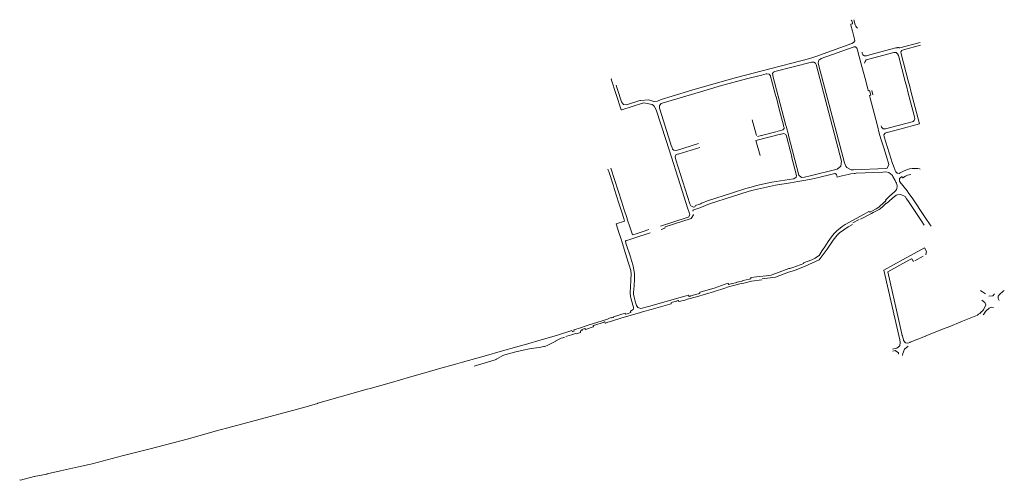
# Model space of a CAD drawing. Extents: x 97501 to 109728, y 463571 to 471596.
# Tile 1 of 25: x 98716 to 100183, y 464422 to 465109. Entities that reach past the tile are written whole.
import ezdxf

# ---------------------------------------------------------------- set-up
doc = ezdxf.new("R2010")
doc.units = 0
doc.layers.add('107 Goten', color=9, linetype='Continuous', lineweight=20, true_color=0xc0c0c0)

msp = doc.modelspace()

# ---------------------------------------------------------------- linework, layer by layer
at = {"layer": '107 Goten'}
for points in [[(99955.8, 465106), (99955.8, 465106), (99956.5, 465103.4), (99956.5, 465102.9), (99956.4, 465102.7), (99956.1, 465102.6), (99954.4, 465102.1), (99954.4, 465102.1), (99954.1, 465101.9), (99954.1, 465101.9), (99953.9, 465101.5), (99953.9, 465101.5), (99954.1, 465100.7), (99954.1, 465100.7), (99956.6, 465091.4), (99959.1, 465081.7), (99959.4, 465080.2), (99959.4, 465080.2), (99959.4, 465080.2)], [(99954.6, 465108.1), (99954.7, 465108), (99954.7, 465108), (99955.3, 465107.1), (99955.8, 465106)], [(99964, 465096.2), (99962.4, 465097.6), (99961.3, 465099.2), (99960.6, 465101), (99958.6, 465108.6)], [(99959.4, 465080.3), (99959.7, 465077.1), (99958, 465074.6), (99955.6, 465073.3), (99955.6, 465073.3), (99901.9, 465053.9), (99896, 465051.7), (99893.1, 465050.9), (99893.1, 465050.9), (99866, 465043.9), (99866, 465043.9), (99835.2, 465035.8), (99783.6, 465022.3), (99783.6, 465022.3), (99742.9, 465011.1), (99742.9, 465011.1), (99717, 465003.4), (99717, 465003.4), (99717, 465003.4)], [(100057.4, 465074.6), (100026.8, 465066.5), (100026.8, 465066.5)], [(100056.3, 464953.4), (100056.3, 464953.5), (100043.5, 465002.1), (100041.7, 465009.1), (100039.5, 465017.7), (100039.5, 465017.7), (100028.9, 465057.8), (100028.9, 465057.8), (100028.4, 465060.9), (100029.8, 465062.8), (100032.2, 465063.9), (100057.9, 465070.6), (100057.9, 465070.6)], [(99906.5, 465048.2), (99909.4, 465050.5), (99909.4, 465050.5), (99909.7, 465050.6), (99909.7, 465050.6), (99957.3, 465067.9), (99958.3, 465068.2), (99960.7, 465068.2), (99962.5, 465066.8), (99963.6, 465065.6)], [(99963.3, 465065.3), (99964, 465063.2), (99968.9, 465044.2), (99968.9, 465044.2), (99975.1, 465020.8), (99975.1, 465020.8), (99979.1, 465005.5), (99979.1, 465005.5), (99979.6, 465003.8), (99979.8, 465002.9), (99980, 465002.8), (99981.7, 465003.3), (99983.6, 464996.2), (99981.8, 464995.7), (99981.7, 464995.6), (99981.8, 464995.6), (99982.7, 464991.9), (99982.7, 464991.9), (99988.6, 464969.3), (99988.6, 464969.3), (99993.6, 464950.3), (99996.4, 464939.4), (99996.4, 464939.4), (99998.8, 464931.3), (99998.8, 464931.3), (100003.1, 464917.8), (100007.1, 464904.7), (100010.7, 464892.9), (100008.1, 464887.5)], [(99971.1, 465058.5), (99971.1, 465058.5), (99970.7, 465060.1), (99970.7, 465060.1)], [(99977.1, 465054.9), (99974.1, 465054.9), (99972, 465056.4), (99971.1, 465058.3)], [(99974.4, 465043.6), (99975.1, 465046.4), (99976.7, 465048.6), (99978.8, 465049.3), (100017.9, 465059.6), (100021.3, 465059.8), (100023.4, 465057.9), (100024.8, 465055.5), (100035.1, 465016.5), (100037.3, 465008), (100039.1, 465001.1), (100039.1, 465001.1), (100048.9, 464963.8), (100048.9, 464963.7), (100049.3, 464961.1), (100048.5, 464958.6), (100046.6, 464956.9), (100046.6, 464956.9), (100045.2, 464956.4), (100045.2, 464956.4), (100005.4, 464945.9), (100002.1, 464946), (99999.7, 464948.7), (99999, 464950.7)], [(99985.9, 465057.2), (99980.2, 465055.7), (99977.1, 465054.9), (99977.1, 465054.9)], [(99987.8, 465057.7), (99985.9, 465057.2)], [(99998.8, 465060.6), (99987.8, 465057.7)], [(100000.7, 465061.1), (99998.8, 465060.6)], [(100011.7, 465064), (100000.7, 465061.1)], [(100013.6, 465064.5), (100011.7, 465064)], [(100021.1, 465066.5), (100013.6, 465064.5)], [(100026.8, 465066.5), (100025.7, 465066.5), (100025.7, 465067.2), (100025.7, 465067.3), (100025.6, 465067.3), (100023.8, 465067.3), (100023.7, 465067.2), (100023.7, 465066.6), (100021.4, 465066.5), (100021.3, 465066.5), (100021.1, 465066.5)], [(99841, 465031.3), (99841, 465031.3), (99895.3, 465045.5), (99895.3, 465045.5), (99899, 465045.4), (99899, 465045.4), (99899, 465045.4)], [(99899, 465045.4), (99901.3, 465043.7), (99901.3, 465043.7), (99902.1, 465042.1), (99940.3, 464897.8), (99939.3, 464890.5), (99939.3, 464890.5), (99933.4, 464885.7)], [(99954.3, 464885), (99948.1, 464888.3), (99946.4, 464890.6), (99946.4, 464890.6), (99944.4, 464895.1), (99905.6, 465041.8), (99905.6, 465041.8), (99905.1, 465044.4), (99905.1, 465044.4), (99906.4, 465048.2), (99906.4, 465048.2), (99906.5, 465048.2)], [(99669.2, 464981.1), (99671.6, 464983.5), (99671.6, 464983.5), (99673, 464984), (99673, 464984), (99743.4, 465005.3), (99757.7, 465009.5), (99798.5, 465020.3), (99820.9, 465026.1)], [(99820.9, 465026.1), (99828, 465028), (99828, 465028), (99828.6, 465028.1), (99832.3, 465027.3)], [(99832.3, 465027.3), (99832.4, 465027.3), (99832.4, 465027.3), (99834.2, 465025.2), (99834.5, 465024), (99835.4, 465020.7), (99841.9, 464996.3), (99841.9, 464996.3)], [(99880.5, 464873.6), (99876.7, 464877), (99876.7, 464877), (99861.2, 464935.9), (99860.9, 464937.2), (99860.9, 464937.2), (99857.6, 464949.9), (99857.6, 464949.9), (99857.2, 464951.1), (99851.1, 464974), (99837.8, 465024.9), (99837.6, 465026.1), (99837.5, 465028.6), (99838.8, 465030.4), (99840.7, 465031.4)], [(99597.7, 465020.4), (99597, 465020.2), (99597, 465020.1), (99611.6, 464974.2)], [(99605.8, 465006.3), (99604.2, 465011.3)], [(99606.3, 465004.7), (99605.8, 465006.3)], [(99612.2, 464986.3), (99612.2, 464986.3), (99612.2, 464986.3), (99606.4, 465004.6)], [(99717, 465003.4), (99687.9, 464994.6)], [(99986.9, 464996.5), (99985.2, 465003)], [(99615.5, 464982.2), (99615.4, 464982.2), (99615.4, 464982.2), (99612.2, 464986.2), (99612.2, 464986.3)], [(99612.9, 464974.5), (99643.4, 464984.2)], [(99639.5, 464988), (99619.7, 464981.7), (99615.5, 464982.2)], [(99653.2, 464989.2), (99653.2, 464989.3), (99653.1, 464989.3), (99640.5, 464988.3), (99640.5, 464988.3), (99639.5, 464988)], [(99643.4, 464984.2), (99644.1, 464984.4), (99644.1, 464984.4), (99645.7, 464984.7), (99645.7, 464984.7), (99657.9, 464982.2)], [(99660.3, 464986.7), (99659.1, 464987.1), (99653.2, 464989.2)], [(99657.9, 464982.2), (99658, 464982.2), (99658.7, 464981.7), (99659.5, 464981.3), (99659.5, 464981.3), (99661.2, 464979.7)], [(99687.9, 464994.6), (99687.9, 464994.6), (99671.5, 464989.5), (99666.2, 464987), (99661, 464986.5), (99661, 464986.5), (99660.3, 464986.7)], [(99841.9, 464996.3), (99842.4, 464994)], [(99842.4, 464994), (99842.5, 464994), (99842.5, 464994), (99847.9, 464973.1), (99847.9, 464973.1), (99853.6, 464951.6), (99853.9, 464950.2), (99854.2, 464949), (99854.2, 464949), (99854.5, 464948), (99854.5, 464946.6), (99854.5, 464946.6)], [(99611.6, 464974.2), (99611.6, 464974.2), (99611.8, 464974.1), (99612.9, 464974.5)], [(99661.2, 464979.7), (99661.2, 464979.7), (99664, 464974.3), (99678.2, 464929.9)], [(99669.8, 464973.6), (99669.8, 464973.7), (99669.8, 464973.7), (99668.8, 464976.8), (99669.1, 464981), (99669.1, 464981), (99669.2, 464981.1)], [(99687, 464919.6), (99669.8, 464973.6)], [(99813.2, 464936.1), (99813.2, 464936.1), (99807.2, 464959.4), (99807.2, 464959.4)], [(100056.3, 464953.4), (100026.8, 464945.6)], [(99849.1, 464938), (99812.6, 464928.7)], [(99842.2, 464941.7), (99842.2, 464941.7), (99821.1, 464936.3), (99821.1, 464936.3)], [(99854.5, 464946.6), (99852.6, 464944.3), (99849, 464943.4), (99847.7, 464943.1), (99847.7, 464943.1), (99843.2, 464941.9), (99843.2, 464941.9)], [(99849.6, 464938.1), (99850.3, 464938.2), (99850.3, 464938.2), (99854, 464939.2), (99854, 464939.2), (99857.3, 464937.5), (99857.6, 464936.4), (99857.9, 464935), (99864.5, 464910.3), (99865.4, 464906.6)], [(100021.8, 464881), (100021.8, 464881), (100021, 464882.1), (100020.2, 464883.8), (100017.6, 464890.7), (100017.6, 464890.7), (100016.1, 464894.2), (100016.1, 464894.2), (100015.8, 464894.5), (100003.6, 464934.1), (100003.2, 464936.9), (100005.2, 464939.4), (100007.9, 464940.8)], [(100008.1, 464940.6), (100026.8, 464945.6)], [(99678.2, 464929.9), (99683.1, 464914.6)], [(99727.2, 464924), (99727.2, 464924), (99694.2, 464913.9), (99694.2, 464913.9), (99690.1, 464914), (99688.5, 464915.5), (99687.1, 464919.6), (99687, 464919.6)], [(99812.3, 464928.7), (99818.8, 464906.1)], [(99819, 464935.8), (99815, 464934.6)], [(99820.6, 464936.2), (99820.6, 464936.2), (99819, 464935.8)], [(99683.1, 464914.6), (99699.6, 464863), (99711.3, 464826.7), (99711.3, 464826.7), (99712.5, 464823)], [(99696.6, 464908.4), (99696.6, 464908.4), (99696.6, 464908.4), (99729, 464918.4), (99729, 464918.4)], [(99693.3, 464900), (99693.2, 464900.1), (99692.6, 464902), (99692.2, 464904.3), (99693.1, 464907.3), (99696.6, 464908.5)], [(99714.3, 464834.2), (99693.3, 464900)], [(99865.4, 464906.6), (99865.4, 464906.6), (99865.4, 464906.6), (99865.9, 464904.9), (99865.5, 464904.8), (99865.4, 464904.6), (99865.4, 464904.6)], [(99865.4, 464904.6), (99872.8, 464876.6), (99872.8, 464876.6), (99872.9, 464876), (99872.4, 464874.2), (99872.4, 464874.2), (99872.4, 464874.1)], [(99592, 464886.1), (99592, 464886.1), (99592.6, 464884.3)], [(99592.6, 464884.3), (99593.3, 464882.3)], [(99593.3, 464882.3), (99600.3, 464860.9)], [(99630.5, 464788.6), (99628.6, 464787.9), (99625.2, 464798.3), (99625.2, 464798.3), (99621, 464811.3), (99621, 464811.3), (99620.7, 464812.3), (99615.9, 464827), (99612.8, 464836.8), (99612.8, 464836.8), (99596.4, 464887.6), (99596.4, 464887.6)], [(99933.4, 464885.7), (99933.4, 464885.7), (99893.2, 464875.9), (99893.2, 464875.9), (99885, 464874.2), (99885, 464874.2), (99880.6, 464873.6), (99880.5, 464873.6)], [(99920.1, 464877.1), (99929.9, 464879.5)], [(99929.9, 464879.5), (99930.4, 464879.6), (99932.5, 464878.1), (99932.5, 464878.1), (99933.6, 464874.2), (99933.7, 464874.1), (99933.7, 464874.1)], [(99940.4, 464875.8), (99941.1, 464876), (99941.1, 464876), (99941.2, 464876), (99941.2, 464876), (99949.9, 464878.2), (99949.9, 464878.2), (99953.9, 464879), (99958.9, 464879.5), (99960.4, 464879.6)], [(100008.1, 464887.5), (100008.1, 464887.5), (100008.1, 464887.5), (100005.9, 464886.9), (99958.1, 464884.8), (99958.1, 464884.8), (99954.3, 464885), (99954.3, 464885)], [(99960.4, 464879.6), (99961.9, 464879.7), (100001.8, 464881.5)], [(100001.8, 464881.5), (100005.9, 464881.7), (100005.9, 464881.7), (100010.4, 464881.1), (100010.4, 464881.1), (100015.5, 464877.1)], [(100057.3, 464886), (100056.4, 464886.3), (100056.4, 464886.3), (100053.8, 464886.8), (100053.8, 464886.8), (100049.2, 464887.1), (100049.2, 464887.1), (100045.3, 464886.9), (100045.3, 464886.9), (100041.4, 464886.3), (100041.4, 464886.3), (100037.4, 464885.1), (100037.4, 464885.1), (100033.6, 464883.2), (100027.5, 464880.3), (100025.8, 464879.6), (100024.1, 464879.7), (100023, 464880), (100021.8, 464881)], [(99872.4, 464874.1), (99869.1, 464871.7), (99869.1, 464871.7), (99868.7, 464871.6), (99868.7, 464871.6), (99836.4, 464866.4), (99836.4, 464866.4), (99813.5, 464861.4), (99813.5, 464861.4), (99805.4, 464859.2), (99797.6, 464857), (99790, 464854.6), (99790, 464854.6), (99786.8, 464853.6), (99776.2, 464850.2)], [(99815, 464856.3), (99815, 464856.3), (99815, 464856.3), (99841.7, 464861.9), (99841.7, 464861.9), (99864.2, 464865.6)], [(99864.2, 464865.6), (99875.1, 464867.4)], [(99875.1, 464867.4), (99887, 464869.3), (99894.9, 464870.9), (99908.4, 464874.2)], [(99908.4, 464874.2), (99908.4, 464874.2), (99908.4, 464874.2), (99909.6, 464874.5)], [(99920.1, 464877.1), (99909.6, 464874.5)], [(99940.4, 464875.8), (99933.6, 464874.2)], [(100015.5, 464877.1), (100015.5, 464877.1), (100015.8, 464876.7), (100016.7, 464874.8), (100016.7, 464874.8), (100020.1, 464868.8), (100020.7, 464867.6)], [(100021.2, 464866.6), (100022, 464865.2), (100022.9, 464861.2), (100022.8, 464859.3), (100022.7, 464858), (100022.4, 464856.9), (100021.9, 464855.5), (100021.1, 464854.3), (100020, 464853.2)], [(100020.7, 464867.6), (100021.2, 464866.6)], [(100045.1, 464843.4), (100045.1, 464843.4), (100040.6, 464849.6), (100040.6, 464849.6), (100037.8, 464853.4), (100037.8, 464853.4), (100027.2, 464866.8), (100026.8, 464867.3), (100026.5, 464867.9), (100026.4, 464868.6), (100026.4, 464868.6), (100026.6, 464871.9), (100030.3, 464875.1), (100031.1, 464873.1), (100031.2, 464873), (100031.3, 464873), (100035.4, 464875.3), (100035.4, 464875.3), (100038.4, 464877.1), (100043.3, 464878.2)], [(99600.3, 464860.9), (99601.5, 464857)], [(99601.5, 464857), (99608.4, 464835.3), (99608.4, 464835.3), (99608.4, 464835.3)], [(99776.2, 464850.2), (99741.8, 464839.4), (99741.8, 464839.4), (99731.7, 464835), (99731.7, 464835), (99729.8, 464834.1)], [(99731.5, 464829.2), (99731.7, 464829.3), (99731.7, 464829.3), (99743.3, 464834.4), (99777.6, 464845.2), (99788.7, 464848.7), (99802.4, 464852.9), (99806.6, 464854.1), (99806.6, 464854.1), (99815, 464856.3)], [(100020, 464853.2), (100020, 464853.2), (100018.3, 464851.8), (100018.3, 464851.8), (100012.2, 464846.1), (100006, 464840.3), (100006, 464840.3), (100005.5, 464839.8), (100005.5, 464839.7), (100005.5, 464839.7)], [(99608.4, 464835.3), (99608.9, 464833.8), (99608.9, 464833.8)], [(100003.7, 464837.3), (100003.6, 464837.3), (100003.5, 464837.2), (100003.4, 464836.9), (100003, 464836.4), (99996.1, 464829.6), (99994.4, 464828.4), (99991.7, 464826.9), (99985.3, 464823.5), (99982.7, 464822.3), (99982.1, 464822), (99982.1, 464822), (99981.9, 464822.1), (99981, 464822.7), (99980.9, 464822.7), (99973.9, 464819)], [(99984.8, 464819.8), (99987.4, 464821.2), (99992.3, 464823.7), (99992.3, 464823.7), (99996.1, 464825.8), (99996.1, 464825.8), (99997.9, 464827), (99997.9, 464827), (100001.8, 464830.4), (100001.8, 464830.4), (100006.4, 464835.1), (100006.9, 464834.6), (100007.1, 464834.6), (100015.3, 464842), (100021.7, 464847), (100023.5, 464847.9), (100023.5, 464847.9)], [(100005.5, 464839.7), (100006.1, 464839), (100006.1, 464838.7), (100004.4, 464837.2), (100004.1, 464837.1), (100003.7, 464837.3), (100003.7, 464837.3)], [(100023.5, 464847.9), (100028.6, 464848.4), (100028.6, 464848.4), (100034.9, 464845.2), (100037, 464841.9)], [(100037, 464841.9), (100038.7, 464839.3), (100038.7, 464839.3)], [(100038.7, 464839.3), (100058.5, 464809.5)], [(100045.1, 464843.4), (100064.8, 464813.8)], [(99608.9, 464833.8), (99612.6, 464822), (99612.6, 464822), (99615.7, 464812.4)], [(99712.5, 464823), (99714, 464818.1), (99712, 464814.6), (99712, 464814.6), (99710.2, 464814)], [(99729.8, 464834.1), (99729, 464833.8), (99722.5, 464831.7), (99722.4, 464831.6), (99721.7, 464829.6), (99719.6, 464829.1), (99717.4, 464830.1), (99715.5, 464831.5), (99714.3, 464834.2), (99714.3, 464834.2)], [(99719.2, 464823.2), (99719.2, 464823.2), (99719.3, 464823.3), (99718.8, 464825), (99730.4, 464828.8), (99730.4, 464828.8), (99731.5, 464829.2)], [(99616.4, 464810.3), (99617, 464808.5), (99604.4, 464804.4), (99604.4, 464804.3), (99608.4, 464791.5), (99608.4, 464791.5), (99611.2, 464782.9), (99613.7, 464775), (99616.3, 464766.6), (99616.3, 464766.6), (99622.3, 464747.4), (99622.3, 464747.4), (99624.8, 464739.7), (99625.4, 464737.8), (99625.7, 464736.6), (99625.7, 464736.6), (99626.2, 464735), (99626.4, 464733.5), (99626.7, 464730.7), (99626.7, 464727.2), (99626.4, 464723.7), (99626.4, 464723.7), (99625.6, 464707.7), (99625.3, 464704.4), (99625.3, 464704.4), (99625.2, 464701.5), (99625.2, 464701.5), (99625.6, 464696.2), (99625.6, 464696.2), (99626, 464694.1), (99626, 464694), (99627.5, 464688.9), (99627.5, 464688.9), (99629.2, 464683.5), (99630.2, 464680.4), (99630.2, 464680.3), (99630.2, 464678.9), (99630.2, 464678.9), (99630.2, 464678.9)], [(99615.7, 464812.4), (99615.7, 464812.4), (99615.7, 464812.4), (99616.4, 464810.3)], [(99710.2, 464814), (99670.2, 464801.2), (99670.2, 464801.2)], [(99671.7, 464796.3), (99671.7, 464796.2), (99671.8, 464796.2), (99675.4, 464797.3), (99676.9, 464797.8), (99677, 464797.9), (99677.4, 464800.1), (99716, 464812.4), (99716, 464812.5), (99719.5, 464818.1), (99719.5, 464818.1), (99719.5, 464818.2)], [(99973.9, 464819), (99945.6, 464803.4), (99941, 464800.7), (99933, 464793.9), (99929.1, 464790), (99925, 464785), (99920.4, 464778.2), (99915.3, 464770.4), (99911.4, 464764.5), (99906.6, 464757.4), (99904.4, 464755.6), (99900.9, 464753.2), (99895.9, 464750.8), (99883.5, 464746.4)], [(99957.1, 464805.8), (99966.4, 464810.9)], [(99968.2, 464811.4), (99984.8, 464819.8)], [(100058.5, 464809.5), (100058.5, 464809.4), (100063.1, 464802.3)], [(100073.4, 464801.2), (100072.2, 464803.1), (100072.2, 464803.1), (100064.8, 464813.8)], [(99653.2, 464795.8), (99643.3, 464792.7), (99643.3, 464792.7), (99634.1, 464789.7), (99634.1, 464789.7), (99630.5, 464788.6)], [(99833.7, 464724.2), (99841.8, 464725), (99861.1, 464732.4), (99870, 464734.8), (99885.8, 464741.2), (99906.6, 464751), (99918.6, 464766.5), (99927.9, 464780.3), (99933.5, 464787.5), (99936.9, 464790.9), (99949.9, 464799.9), (99956.5, 464803.3)], [(99619.4, 464774.3), (99618.4, 464777.4), (99618.2, 464778), (99618.3, 464778.5), (99618.4, 464778.9), (99618.6, 464779.3), (99619.2, 464779.5), (99621.6, 464780.3)], [(99621.6, 464780.3), (99632.1, 464783.7), (99655, 464790.9), (99655, 464790.9)], [(99625.5, 464755.1), (99619.4, 464774.3), (99619.4, 464774.3)], [(100063.8, 464768.6), (100063.8, 464768.6), (100063.7, 464768.7), (100032, 464751.3), (100032, 464751.3), (100003.3, 464735.6), (100003.2, 464735.5), (100021.1, 464657.2), (100021.1, 464657.2), (100027, 464631.6), (100027.7, 464628.2), (100026.8, 464622.8)], [(100065.5, 464758.5), (100065.7, 464758.5), (100065.7, 464758.6), (100066.7, 464763.4), (100066.7, 464763.4), (100063.8, 464768.6)], [(99626.1, 464753.1), (99625.5, 464755.1), (99625.5, 464755.1)], [(99629.2, 464743.4), (99626.1, 464753.1)], [(100040.5, 464750.4), (100008.9, 464732.9), (100025.5, 464660.4)], [(100040.5, 464750.4), (100044.4, 464752.5), (100044.9, 464752.4), (100046.9, 464748.8), (100046.9, 464748.8), (100047.7, 464748.6)], [(100049.1, 464749.4), (100061.7, 464756.3)], [(99631.5, 464721.7), (99631.5, 464722.4), (99631.8, 464728), (99631.8, 464728.1), (99631.8, 464730.4), (99631.8, 464730.4), (99629.8, 464741.5), (99629.2, 464743.4)], [(99883.6, 464746.4), (99883.5, 464746.4), (99883.5, 464746.3), (99883.8, 464745.4), (99867.8, 464739.4), (99863.1, 464737.7), (99862.5, 464738.1), (99862.5, 464738.1), (99861.6, 464738.1), (99861.6, 464738.1), (99847, 464732.5), (99838, 464729.1), (99838, 464729.1), (99835.3, 464728.1), (99828.4, 464727.1), (99817.7, 464726), (99817.7, 464726), (99813.6, 464725.5), (99804.9, 464724.4), (99804.8, 464724.3), (99804.8, 464724.2)], [(99630.4, 464700.8), (99630.3, 464702.6), (99630.5, 464706.4), (99631, 464712.6), (99631, 464712.6), (99631.5, 464721.7)], [(99802.4, 464722), (99802.4, 464722), (99793.8, 464719.9), (99792, 464719.5), (99792, 464719.5), (99791.9, 464719.4), (99792, 464719.2), (99786.6, 464717.8)], [(99794.4, 464716.2), (99806.1, 464719.1), (99821.6, 464721.1)], [(99804.8, 464724.2), (99804.8, 464724.2), (99805.2, 464722.8), (99805.2, 464722.8), (99804.9, 464722.3), (99802.9, 464721.8), (99802.9, 464721.8), (99802.5, 464722), (99802.4, 464722)], [(99821.8, 464722.7), (99833.7, 464724.2)], [(99697.8, 464688.5), (99697.8, 464688.5), (99700.3, 464689.3), (99706.7, 464690.9), (99706.7, 464690.9), (99710.9, 464692.1), (99723.9, 464695.6), (99723.9, 464695.6), (99750.8, 464703.6), (99750.8, 464703.6), (99753.5, 464704.6), (99760.5, 464706.8), (99760.5, 464706.8), (99766.4, 464708.8), (99771.5, 464710.4), (99779, 464712.4), (99788.5, 464714.8), (99794.4, 464716.2)], [(99771.4, 464715.8), (99771.4, 464715.8), (99771.2, 464715.8), (99766.6, 464714.3), (99766.6, 464714.3), (99750.3, 464708.6), (99730.9, 464702.9), (99728.8, 464702.4), (99728.8, 464702.4)], [(99775.5, 464715.1), (99775.2, 464715), (99775.2, 464715), (99772.3, 464714.1), (99771.8, 464714.3), (99771.4, 464715.8)], [(99784.1, 464717.2), (99775.5, 464715.1)], [(99786.6, 464717.8), (99786.4, 464717.8), (99784.3, 464717.3), (99784.3, 464717.3), (99784.1, 464717.2)], [(100154.8, 464699.9), (100154.8, 464699.9), (100154.8, 464700), (100150, 464703.1), (100147.4, 464704.8), (100147.3, 464704.9)], [(100173.6, 464696.3), (100173.6, 464696.3), (100173.7, 464696.7), (100173.9, 464697.1), (100174.3, 464697.9), (100174.7, 464698.6), (100175.3, 464699.3), (100181, 464704.2)], [(100181, 464704.2), (100181.1, 464704.3), (100182.6, 464705.2)], [(99636.7, 464679.9), (99634.9, 464682.6), (99634.9, 464682.6), (99634.9, 464682.6), (99634.4, 464684.3), (99634.4, 464684.3), (99632.9, 464689.1), (99631.1, 464695.3), (99630.5, 464697.5), (99630.4, 464699.3), (99630.4, 464700.8)], [(99712.4, 464698), (99712.3, 464698), (99708.9, 464697.1), (99706.8, 464696.5), (99652.8, 464681.2), (99641.2, 464678.4), (99636.9, 464679.7), (99636.7, 464679.9), (99636.7, 464679.9)], [(99688.5, 464687.6), (99694.6, 464689.4)], [(99694.6, 464689.4), (99694.9, 464689.5), (99696.9, 464690.1), (99697.3, 464689.9), (99697.3, 464689.9), (99697.4, 464689.8), (99697.7, 464688.6), (99697.8, 464688.5)], [(99715.6, 464697), (99715.3, 464696.9), (99715.3, 464696.9), (99713.3, 464696.4), (99713.3, 464696.4), (99712.8, 464696.6), (99712.5, 464698), (99712.4, 464698), (99712.4, 464698)], [(99726.6, 464699.9), (99715.6, 464697)], [(99728.8, 464702.4), (99728.8, 464702.4), (99728.8, 464702.3), (99729.1, 464701), (99728.8, 464700.5), (99728.8, 464700.5), (99726.8, 464700), (99726.6, 464699.9)], [(100151.6, 464676.5), (100155.2, 464683.8), (100153.7, 464687.4), (100149.2, 464690.9)], [(100167.9, 464700.3), (100165.3, 464697.3), (100159.4, 464696.8)], [(100173.6, 464696.3), (100173.5, 464693.3), (100174.9, 464690)], [(99588.1, 464656.6), (99588.2, 464656.5), (99588.3, 464656.5), (99591.8, 464657.7), (99596.1, 464658.8), (99596.1, 464658.8), (99612.7, 464664.3), (99639.2, 464672), (99645, 464673.8), (99656.7, 464676.7), (99656.7, 464676.7), (99684.4, 464684.6), (99684.4, 464684.6), (99686.3, 464685.1), (99686.3, 464685.1)], [(99630.2, 464678.9), (99629.5, 464676.7), (99625.7, 464674.1), (99625.7, 464674), (99625.7, 464673.9), (99626.3, 464672.2), (99621, 464670.4)], [(99686.3, 464685.1), (99686.4, 464685.2), (99686.4, 464685.2), (99686.1, 464686.4), (99686.1, 464686.4), (99686.1, 464686.5), (99686.3, 464686.9), (99688.3, 464687.5), (99688.5, 464687.6)], [(100151.6, 464676.5), (100151.6, 464676.5), (100151.4, 464676.5), (100149.8, 464674.4), (100148.3, 464672.7), (100148.2, 464672.7)], [(100153.4, 464671.8), (100153.4, 464671.8), (100153.3, 464671.9), (100154.9, 464674.1), (100154.8, 464674.2)], [(100154.9, 464674.1), (100159.8, 464678.8), (100163.7, 464680.4), (100166.7, 464679.9)], [(99597.5, 464664.9), (99597.5, 464664.9), (99597.3, 464665), (99595.4, 464664.3), (99595.4, 464664.3), (99591.3, 464662.5), (99561.4, 464652.9), (99549.7, 464649.2)], [(99600.2, 464665.7), (99600.2, 464665.7), (99600.3, 464665.4), (99600.3, 464665.4), (99600, 464664.9), (99598.1, 464664.3), (99598.1, 464664.3), (99597.6, 464664.5), (99597.6, 464664.5), (99597.5, 464664.9)], [(99617.8, 464671.4), (99617.8, 464671.4), (99617.7, 464671.5), (99617.7, 464671.5), (99600.2, 464665.9), (99600.2, 464665.7)], [(99621, 464670.4), (99618.7, 464669.7), (99618.7, 464669.7), (99618.2, 464670), (99618.2, 464670), (99617.8, 464671.4)], [(100032.2, 464631.2), (100030.7, 464637.7), (100030.6, 464637.9), (100025.5, 464660.4)], [(100146.5, 464671.5), (100146, 464671), (100144.4, 464669.8), (100142.8, 464668.6), (100140.3, 464667.2), (100120.3, 464659.2), (100098.8, 464650.7), (100098.8, 464650.7), (100094.3, 464648.8), (100065.7, 464637.4), (100065.5, 464637.3), (100065.2, 464637.2)], [(100147.8, 464672.6), (100146.5, 464671.5)], [(100150.9, 464668.7), (100151, 464668.9), (100151, 464668.9), (100153.4, 464671.7), (100153.4, 464671.8)], [(99538.5, 464645.6), (99538.5, 464645.6), (99538.5, 464645.6), (99538.4, 464645.6), (99515.3, 464638.2), (99492.8, 464631.6), (99469.1, 464624.8), (99460, 464622.3), (99431.4, 464614.2), (99431.4, 464614.2), (99411.1, 464608.4), (99411.1, 464608.4), (99375.4, 464598.2), (99364.9, 464595.4), (99364.9, 464595.4), (99339.7, 464588.2), (99336.9, 464587.4), (99336.9, 464587.4), (99296.5, 464575.9), (99296.5, 464575.9), (99269.7, 464568.1), (99237.8, 464559.3), (99233.3, 464558.2), (99233.3, 464558.2), (99233.2, 464558.2), (99233.2, 464558.1)], [(99541.3, 464646.4), (99541.9, 464644.6), (99539.2, 464643.6), (99538.4, 464645.5)], [(99549.7, 464649.2), (99543.3, 464647.2), (99543.3, 464647.2), (99541.3, 464646.5), (99541.2, 464646.4), (99541.2, 464646.4)], [(99551.5, 464642.4), (99551.5, 464642.4), (99551.5, 464642.6), (99551.2, 464643.7), (99551.3, 464644.5), (99551.7, 464644.8), (99553.9, 464645.5), (99553.9, 464645.6), (99553.9, 464645.6)], [(99553.9, 464645.6), (99553.4, 464647.1), (99557.9, 464648.6), (99558.6, 464647.1)], [(99558.5, 464647.1), (99558.5, 464647.1), (99558.6, 464647.1), (99570.3, 464650.9), (99570.4, 464651), (99570.4, 464651)], [(99570.4, 464651), (99570.4, 464651), (99570, 464652.3), (99570.2, 464652.8), (99570.2, 464652.8), (99572.1, 464653.4), (99572.4, 464653.5)], [(99572.4, 464653.5), (99585, 464657.6)], [(99585, 464657.6), (99587.2, 464658.3), (99587.2, 464658.3), (99587.7, 464658), (99588.1, 464656.6), (99588.1, 464656.6)], [(99514.3, 464629.8), (99514.4, 464629.9), (99514.4, 464629.9), (99522.5, 464633.9), (99525.1, 464634.6), (99525.1, 464634.6), (99526, 464635), (99526.8, 464635.3), (99526.9, 464635.3), (99526.9, 464635.4)], [(99529.5, 464636.4), (99529.5, 464636.4), (99529.6, 464636.4), (99531, 464636.9), (99537.7, 464639.2), (99542.4, 464640.6), (99542.4, 464640.6), (99544, 464641.1), (99545.4, 464640.4)], [(99545.4, 464640.4), (99545.4, 464640.4), (99545.5, 464640.4), (99551.5, 464642.4)], [(100042.5, 464628.2), (100042.3, 464628.1), (100042.3, 464628.1), (100041.7, 464627.8), (100039, 464626.8), (100035.2, 464627), (100035.2, 464627), (100032.4, 464630.4), (100032.2, 464631.1), (100032.2, 464631.2)], [(100065.2, 464637.2), (100042.5, 464628.2)], [(99438.3, 464609.1), (99453.1, 464613.2), (99463.2, 464615.8), (99478, 464618.5), (99489.6, 464620.4), (99489.6, 464620.4), (99496.4, 464621.7), (99497.8, 464621.9), (99497.8, 464621.9), (99499.2, 464622.3), (99499.2, 464622.3), (99501.6, 464623.4)], [(99501.6, 464623.4), (99514.3, 464629.8)], [(100026.8, 464622.8), (100026.8, 464622.7), (100026.8, 464622.7), (100022.6, 464619.3), (100015.9, 464617.6)], [(100016.6, 464614.7), (100018.3, 464615.1), (100020.2, 464615.5), (100025, 464612.1), (100025, 464612.1), (100025.2, 464610.8), (100025.2, 464610.7), (100025.2, 464610.7), (100025.3, 464610.6), (100025.3, 464610.6), (100025.4, 464610.6)], [(100030.9, 464608.2), (100031, 464608.2), (100031, 464608.3), (100031.3, 464611), (100034.1, 464617.6), (100039.6, 464622.1)], [(99393, 464592.5), (99393, 464592.5), (99424.3, 464601.6)], [(99424.3, 464601.6), (99424.3, 464601.6), (99424.3, 464601.6), (99425.9, 464602.6), (99427.8, 464603.7)], [(99428.8, 464604.3), (99435.4, 464608.3), (99437.1, 464608.7)], [(99437.1, 464608.7), (99438.3, 464609.1)], [(99160.1, 464537), (99233.3, 464558.2)], [(99160.1, 464537), (99159.3, 464536.8), (99142.5, 464532), (99116.6, 464524.7), (99033.3, 464502.5), (99007.2, 464495.5), (99007.2, 464495.5), (98967.3, 464484.1), (98908, 464468.8), (98868.3, 464458.6), (98868.3, 464458.6), (98823.8, 464447), (98819.4, 464445.9), (98803.3, 464442.4), (98803.3, 464442.4), (98776.4, 464436.4), (98776.4, 464436.4), (98757, 464431.8), (98756.1, 464431.6)], [(98737.7, 464427.8), (98737.6, 464427.8), (98737.6, 464427.8), (98717.2, 464422.3), (98715.8, 464423)], [(98756.1, 464431.6), (98737.6, 464427.8)]]:
    msp.add_lwpolyline(points, dxfattribs=at)

doc.saveas('drawing.dxf')
